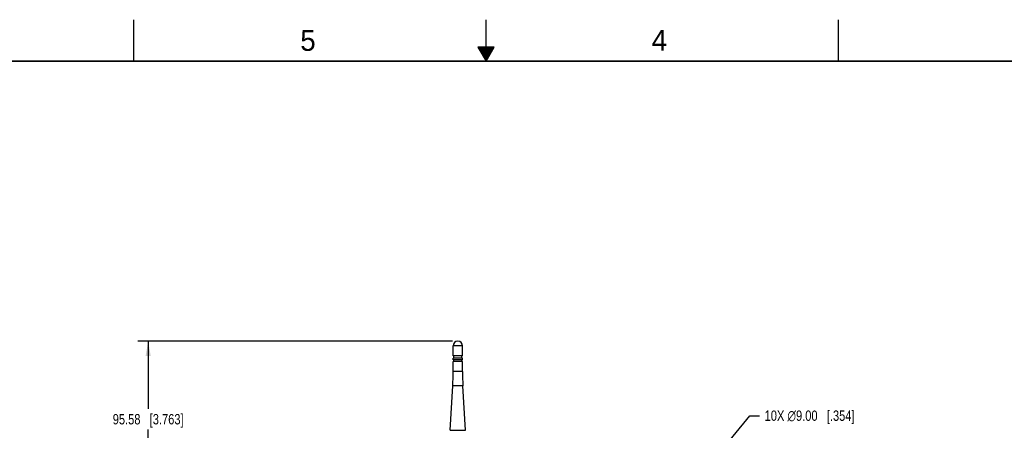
# Model space of a CAD drawing. Header units: inches. Extents: x 0 to 34, y 0 to 22.
# Tile 5 of 18: x 11.4 to 23.3, y 17 to 22. Entities that reach past the tile are written whole.
import ezdxf

# ---------------------------------------------------------------- set-up
doc = ezdxf.new("R2010")
doc.units = ezdxf.units.IN
doc.header["$LTSCALE"] = 1.87
doc.header["$MEASUREMENT"] = 0
doc.layers.get('0').update_dxf_attribs({"linetype": 'CONTINUOUS'})
doc.layers.add('02___PRT_ALL_AXES', color=7, linetype='CONTINUOUS')
doc.layers.add('DIMENSIONS', color=7, linetype='CONTINUOUS')
doc.styles.get("Standard").update_dxf_attribs({"font": 'txt', "width": 0.8})
doc.styles.add('TEXTSTYLE_2', font='txt')
doc.dimstyles.new('DIMSTYLE_1', dxfattribs={"dimtxt": 0.125, "dimasz": 0.18, "dimexe": 0.125, "dimexo": 0.0625, "dimgap": 0.0625, "dimtad": 0, "dimtih": 1, "dimtoh": 1, "dimlfac": 2, "dimzin": 0, "dimdsep": 46, "dimtxsty": 'STANDARD', "dimblk": '_FILLED', "dimblk1": '_FILLED', "dimblk2": '_FILLED', "dimcen": 0.09, "dimazin": 0, "dimtp": 0.01, "dimtm": 0.01, "dimtfac": 1, "dimtofl": 0, "dimtmove": 0, "dimatfit": 3, "dimldrblk": '_FILLED', "dimfxl": 1, "dimtolj": 1, "dimtzin": 0, "dimarcsym": 0})
doc.dimstyles.new('DIMSTYLE_2', dxfattribs={"dimtxt": 0.125, "dimasz": 0.18, "dimexe": 0.125, "dimexo": 0.0625, "dimgap": 0.09, "dimtad": 0, "dimtih": 1, "dimtoh": 1, "dimlfac": 2, "dimzin": 0, "dimdsep": 46, "dimtxsty": 'STANDARD', "dimblk": '_FILLED', "dimblk1": '_FILLED', "dimblk2": '_FILLED', "dimcen": 0.09, "dimazin": 0, "dimtp": 0.01, "dimtm": 0.01, "dimtfac": 1, "dimtofl": 0, "dimtmove": 0, "dimatfit": 1, "dimldrblk": '_FILLED', "dimfxl": 1, "dimtolj": 1, "dimtzin": 0, "dimarcsym": 0})

# ---------------------------------------------------------------- blocks, each defined once
blk = doc.blocks.new('_FILLED')
at = {"color": 0, "linetype": 'BYBLOCK'}
blk.add_solid([(0, 0), (-1, 0.174), (-1, -0.174)], dxfattribs=at)
blk = doc.blocks.new('*D2')
at = {"layer": 'DIMENSIONS', "color": 2, "linetype": 'CONTINUOUS'}
for p, q in [((19.215, 16.045), (20.181, 17.225)), ((20.181, 17.225), (20.299, 17.225))]:
    blk.add_line(p, q, dxfattribs=at)
at = {"layer": 'DIMENSIONS', "color": 2, "linetype": 'CONTINUOUS', "xscale": 0.18, "yscale": 0.18, "zscale": 0.18, "rotation": 230.6840567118}
blk.add_blockref('_FILLED', (19.215, 16.045), dxfattribs=at)
at = {"layer": 'DIMENSIONS', "color": 2, "linetype": 'CONTINUOUS', "insert": (20.361, 17.288), "char_height": 0.125, "width": 1.69167, "attachment_point": 1, "line_spacing_factor": 0.9}
blk.add_mtext('10X \\fgdt;{\\fgdt;n}\\ftxt;9.00{\\ftxt.shx;\\W1.000000;\\H0.125000; }[.354]', dxfattribs=at)
blk = doc.blocks.new('*D4')
at = {"layer": 'DIMENSIONS', "color": 2, "linetype": 'CONTINUOUS'}
for p, q in [((16.596, 18.123), (12.797, 18.123)), ((12.922, 18.123), (12.922, 17.308)), ((12.922, 16.242), (12.922, 17.058)), ((14.096, 16.242), (12.797, 16.242))]:
    blk.add_line(p, q, dxfattribs=at)
at = {"layer": 'DIMENSIONS', "color": 2, "linetype": 'CONTINUOUS', "xscale": 0.18, "yscale": 0.18, "zscale": 0.18}
for p, rotation in [((12.922, 18.123), 90), ((12.922, 16.242), 270)]:
    blk.add_blockref('_FILLED', p, dxfattribs=dict(at, rotation=rotation))
at = {"layer": 'DIMENSIONS', "color": 2, "linetype": 'CONTINUOUS', "insert": (12.922, 17.245), "char_height": 0.125, "width": 1.325, "attachment_point": 2, "line_spacing_factor": 0.9}
blk.add_mtext('95.58{\\ftxt.shx;\\W1.000000;\\H0.125000; }[3.763]', dxfattribs=at)

msp = doc.modelspace()

# ---------------------------------------------------------------- linework, layer by layer
at = {"color": 2, "linetype": 'CONTINUOUS'}
for p, q in [((12.75, 21.5), (12.75, 22)), ((17, 21.5), (17, 22)), ((21.25, 22), (21.25, 21.5)), ((16.902, 21.6697), (17, 21.5)), ((17.098, 21.6697), (16.902, 21.6697)), ((16.9076, 21.66), (17.0924, 21.66)), ((16.9134, 21.65), (17.0866, 21.65)), ((16.9192, 21.64), (17.0808, 21.64)), ((16.925, 21.63), (17.0751, 21.63)), ((17, 21.5), (17.098, 21.6697)), ((16.9307, 21.62), (17.0693, 21.62)), ((16.9365, 21.61), (17.0635, 21.61)), ((16.9423, 21.6), (17.0578, 21.6)), ((16.9481, 21.59), (17.052, 21.59)), ((16.9538, 21.58), (17.0462, 21.58)), ((16.9596, 21.57), (17.0404, 21.57)), ((16.9654, 21.56), (17.0347, 21.56)), ((16.9712, 21.55), (17.0289, 21.55)), ((16.9769, 21.54), (17.0231, 21.54)), ((16.9827, 21.53), (17.0173, 21.53)), ((16.9885, 21.52), (17.0116, 21.52)), ((16.9942, 21.51), (17.0058, 21.51))]:
    msp.add_line(p, q, dxfattribs=at)
at = {"color": 7, "linetype": 'CONTINUOUS'}
for p, q in [((16.6018, 17.7567), (16.6018, 17.8782)), ((16.716, 17.7567), (16.716, 17.8782)), ((16.716, 17.7567), (16.6018, 17.7567)), ((16.5655, 17.0491), (16.5968, 17.5845)), ((16.721, 17.5845), (16.5968, 17.5845)), ((16.7523, 17.0491), (16.721, 17.5845)), ((16.5655, 17.0491), (16.7523, 17.0491))]:
    msp.add_line(p, q, dxfattribs=at)
at = {"color": 7, "linetype": 'CONTINUOUS', "const_width": 0.02}
msp.add_lwpolyline([(33.5, 21.5), (0.5, 21.5)], dxfattribs=at)
at = {"color": 7, "linetype": 'CONTINUOUS'}
for centre, start, end in [((13.649, 17.7567), 356.65597, 360), ((19.6687, 17.7567), 180, 183.34403)]:
    msp.add_arc(centre, 2.9528, start, end, dxfattribs=at)
at = {"layer": '02___PRT_ALL_AXES', "color": 7, "linetype": 'CONTINUOUS'}
for p, q in [((16.6018, 17.9461), (16.6018, 18.0662)), ((16.716, 18.0662), (16.6018, 18.0662)), ((16.716, 17.9461), (16.716, 18.0662)), ((16.716, 17.9461), (16.6018, 17.9461)), ((16.6097, 17.9206), (16.6097, 17.9461)), ((16.7081, 17.9206), (16.7081, 17.9461)), ((16.6018, 17.8979), (16.6018, 17.9206)), ((16.716, 17.9206), (16.6018, 17.9206)), ((16.716, 17.8979), (16.6018, 17.8979)), ((16.716, 17.8782), (16.6018, 17.8782)), ((16.6097, 17.8782), (16.6097, 17.8979)), ((16.7081, 17.8782), (16.7081, 17.8979)), ((16.716, 17.8979), (16.716, 17.9206))]:
    msp.add_line(p, q, dxfattribs=at)
msp.add_arc((16.6589, 18.0662), 0.0571, 0, 180, dxfattribs=at)

# ---------------------------------------------------------------- texts
at = {"color": 2, "linetype": 'CONTINUOUS', "char_height": 0.25, "width": 0.25, "attachment_point": 1, "line_spacing_factor": 0.9, "style": 'TEXTSTYLE_2'}
for s, insert in [('5', (14.7577, 21.8747)), ('4', (18.9977, 21.8777))]:
    msp.add_mtext(s, dxfattribs=dict(at, insert=insert))

# ---------------------------------------------------------------- dimensions: what is measured, and where the dimension line sits
at = {"layer": 'DIMENSIONS', "color": 2, "linetype": 'CONTINUOUS'}
dim = msp.add_linear_dim(base=(12.9223, 18.1233), p1=(14.1589, 16.2418), p2=(16.6589, 18.1233), angle=90, dimstyle='DIMSTYLE_1', dxfattribs=at)
dim.commit()
dim.dimension.update_dxf_attribs({"geometry": '*D4', "text_midpoint": (12.9223, 17.1826), "dimtype": 160})
dim = msp.add_diameter_dim_2p(p1=(19.215, 16.0452), p2=(19.1027, 15.9081), text='10X %%c<>', dimstyle='DIMSTYLE_2', override={"dimpost": '<>'}, dxfattribs=at)
dim.commit()
dim.dimension.update_dxf_attribs({"geometry": '*D2', "text_midpoint": (21.2071, 17.2251), "dimtype": 163})

doc.saveas('drawing.dxf')
